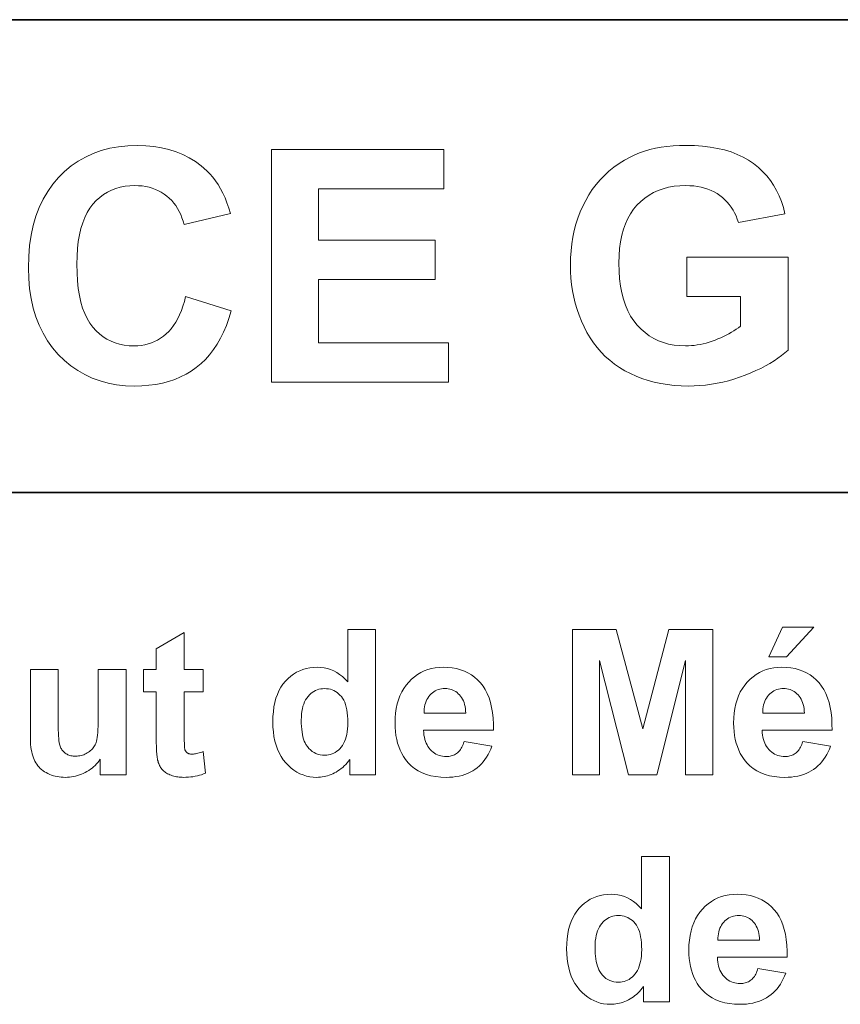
# Model space of a CAD drawing. Extents: x 10 to 410, y 10 to 287.
# Tile 10 of 21: x 314 to 328, y 28 to 45. Entities that reach past the tile are written whole.
import ezdxf

# ---------------------------------------------------------------- set-up
doc = ezdxf.new("R2010")
doc.units = 0

msp = doc.modelspace()

# ---------------------------------------------------------------- linework, layer by layer
at = {"color": 7, "lineweight": 35}
for p, q in [((269.909, 44.578), (410.225, 44.578)), ((269.483, 36.452), (410.225, 36.452))]:
    msp.add_line(p, q, dxfattribs=at)
at = {"color": 7, "lineweight": 13}
for points in [[(316.974, 39.819), (317.757, 39.57), (317.719, 39.443), (317.676, 39.322), (317.628, 39.208), (317.575, 39.101), (317.517, 39), (317.455, 38.906), (317.388, 38.819), (317.316, 38.738), (317.24, 38.665), (317.158, 38.598), (317.072, 38.537), (316.982, 38.483), (316.887, 38.436), (316.787, 38.394), (316.683, 38.359), (316.575, 38.331), (316.462, 38.309), (316.344, 38.293), (316.222, 38.283), (316.096, 38.28), (315.939, 38.285), (315.788, 38.302), (315.643, 38.329), (315.504, 38.367), (315.37, 38.416), (315.242, 38.476), (315.119, 38.547), (315.002, 38.628), (314.891, 38.721), (314.786, 38.824), (314.688, 38.937), (314.601, 39.058), (314.524, 39.187), (314.458, 39.324), (314.401, 39.469), (314.355, 39.621), (314.319, 39.782), (314.293, 39.951), (314.278, 40.128), (314.273, 40.313), (314.278, 40.508), (314.293, 40.694), (314.319, 40.872), (314.355, 41.04), (314.402, 41.2), (314.459, 41.35), (314.526, 41.492), (314.603, 41.625), (314.691, 41.749), (314.789, 41.864), (314.895, 41.969), (315.008, 42.063), (315.127, 42.146), (315.253, 42.217), (315.385, 42.278), (315.524, 42.328), (315.67, 42.367), (315.821, 42.394), (315.98, 42.411), (316.145, 42.416), (316.289, 42.412), (316.427, 42.399), (316.56, 42.377), (316.688, 42.347), (316.81, 42.308), (316.926, 42.26), (317.037, 42.204), (317.143, 42.139), (317.243, 42.065), (317.337, 41.982), (317.39, 41.929), (317.441, 41.871), (317.488, 41.808), (317.533, 41.742), (317.576, 41.67), (317.615, 41.594), (317.652, 41.514), (317.686, 41.429), (317.718, 41.34), (317.746, 41.246), (316.947, 41.055), (316.931, 41.116), (316.912, 41.174), (316.89, 41.23), (316.865, 41.283), (316.837, 41.333), (316.806, 41.381), (316.772, 41.426), (316.735, 41.469), (316.694, 41.509), (316.651, 41.546), (316.605, 41.58), (316.557, 41.611), (316.507, 41.638), (316.455, 41.661), (316.401, 41.681), (316.346, 41.697), (316.288, 41.71), (316.229, 41.719), (316.167, 41.724), (316.104, 41.726), (316.016, 41.723), (315.933, 41.713), (315.852, 41.697), (315.775, 41.675), (315.701, 41.646), (315.63, 41.611), (315.563, 41.57), (315.5, 41.522), (315.439, 41.467), (315.382, 41.407), (315.329, 41.339), (315.282, 41.263), (315.241, 41.18), (315.205, 41.088), (315.174, 40.989), (315.149, 40.881), (315.13, 40.766), (315.116, 40.643), (315.108, 40.512), (315.105, 40.373), (315.108, 40.225), (315.116, 40.087), (315.13, 39.957), (315.149, 39.836), (315.173, 39.723), (315.203, 39.62), (315.239, 39.525), (315.28, 39.438), (315.326, 39.361), (315.378, 39.292), (315.434, 39.231), (315.494, 39.176), (315.556, 39.128), (315.622, 39.086), (315.692, 39.051), (315.764, 39.022), (315.84, 38.999), (315.919, 38.983), (316.002, 38.973), (316.087, 38.97), (316.151, 38.972), (316.213, 38.978), (316.272, 38.989), (316.331, 39.003), (316.387, 39.021), (316.441, 39.044), (316.494, 39.07), (316.545, 39.101), (316.594, 39.136), (316.641, 39.175), (316.686, 39.218), (316.729, 39.266), (316.769, 39.319), (316.806, 39.376), (316.84, 39.438), (316.872, 39.505), (316.902, 39.576), (316.928, 39.652), (316.953, 39.733)], [(318.45, 38.348), (318.45, 42.348), (321.416, 42.348), (321.416, 41.671), (319.258, 41.671), (319.258, 40.785), (321.266, 40.785), (321.266, 40.111), (319.258, 40.111), (319.258, 39.022), (321.493, 39.022), (321.493, 38.348)], [(325.591, 39.819), (325.591, 40.493), (327.332, 40.493), (327.332, 38.899), (327.279, 38.851), (327.221, 38.803), (327.159, 38.757), (327.092, 38.712), (327.021, 38.668), (326.945, 38.626), (326.865, 38.584), (326.78, 38.544), (326.69, 38.505), (326.596, 38.467), (326.5, 38.431), (326.403, 38.4), (326.306, 38.371), (326.209, 38.347), (326.112, 38.327), (326.014, 38.31), (325.916, 38.297), (325.818, 38.287), (325.719, 38.282), (325.621, 38.28), (325.497, 38.283), (325.376, 38.29), (325.259, 38.304), (325.144, 38.322), (325.033, 38.346), (324.926, 38.375), (324.821, 38.409), (324.72, 38.448), (324.622, 38.493), (324.527, 38.543), (324.436, 38.598), (324.349, 38.658), (324.268, 38.722), (324.19, 38.79), (324.118, 38.863), (324.05, 38.941), (323.987, 39.023), (323.929, 39.109), (323.875, 39.201), (323.825, 39.296), (323.781, 39.395), (323.741, 39.496), (323.706, 39.598), (323.675, 39.702), (323.649, 39.808), (323.628, 39.915), (323.612, 40.024), (323.6, 40.135), (323.593, 40.247), (323.591, 40.362), (323.593, 40.485), (323.601, 40.606), (323.614, 40.724), (323.633, 40.839), (323.656, 40.952), (323.685, 41.061), (323.719, 41.168), (323.758, 41.272), (323.803, 41.374), (323.853, 41.472), (323.908, 41.567), (323.967, 41.657), (324.032, 41.743), (324.101, 41.825), (324.175, 41.901), (324.254, 41.974), (324.338, 42.041), (324.427, 42.104), (324.521, 42.163), (324.619, 42.217), (324.698, 42.255), (324.781, 42.289), (324.867, 42.319), (324.957, 42.345), (325.051, 42.367), (325.149, 42.384), (325.25, 42.398), (325.355, 42.408), (325.464, 42.414), (325.577, 42.416), (325.723, 42.413), (325.862, 42.404), (325.995, 42.388), (326.121, 42.366), (326.24, 42.338), (326.354, 42.304), (326.46, 42.263), (326.56, 42.216), (326.654, 42.163), (326.741, 42.104), (326.822, 42.039), (326.896, 41.969), (326.965, 41.895), (327.028, 41.816), (327.085, 41.732), (327.136, 41.643), (327.181, 41.55), (327.22, 41.451), (327.253, 41.348), (327.28, 41.24), (326.478, 41.09), (326.459, 41.148), (326.438, 41.203), (326.413, 41.256), (326.386, 41.306), (326.356, 41.354), (326.322, 41.399), (326.286, 41.442), (326.247, 41.482), (326.205, 41.52), (326.16, 41.555), (326.112, 41.588), (326.062, 41.617), (326.009, 41.642), (325.954, 41.665), (325.897, 41.683), (325.838, 41.699), (325.776, 41.711), (325.712, 41.719), (325.646, 41.724), (325.577, 41.726), (325.473, 41.723), (325.374, 41.713), (325.279, 41.696), (325.188, 41.672), (325.102, 41.642), (325.02, 41.605), (324.942, 41.562), (324.869, 41.511), (324.8, 41.454), (324.735, 41.39), (324.676, 41.32), (324.623, 41.243), (324.576, 41.16), (324.535, 41.07), (324.501, 40.974), (324.473, 40.871), (324.451, 40.761), (324.435, 40.646), (324.426, 40.523), (324.423, 40.394), (324.426, 40.256), (324.436, 40.124), (324.451, 39.999), (324.474, 39.882), (324.502, 39.771), (324.537, 39.668), (324.578, 39.572), (324.626, 39.483), (324.679, 39.401), (324.739, 39.326), (324.805, 39.259), (324.874, 39.198), (324.947, 39.145), (325.024, 39.098), (325.105, 39.059), (325.19, 39.027), (325.279, 39.002), (325.372, 38.984), (325.468, 38.974), (325.569, 38.97), (325.62, 38.971), (325.67, 38.974), (325.721, 38.979), (325.772, 38.986), (325.823, 38.995), (325.874, 39.006), (325.925, 39.019), (325.976, 39.034), (326.027, 39.051), (326.078, 39.07), (326.128, 39.09), (326.177, 39.111), (326.224, 39.133), (326.27, 39.156), (326.315, 39.18), (326.358, 39.205), (326.4, 39.23), (326.44, 39.256), (326.478, 39.283), (326.516, 39.311), (326.516, 39.819)], [(317.279, 33.404), (317.279, 33.022), (316.951, 33.022), (316.951, 32.293), (316.951, 32.25), (316.952, 32.211), (316.952, 32.176), (316.953, 32.145), (316.953, 32.117), (316.955, 32.093), (316.956, 32.073), (316.957, 32.056), (316.959, 32.043), (316.961, 32.034), (316.963, 32.027), (316.965, 32.02), (316.968, 32.013), (316.972, 32.007), (316.976, 32.001), (316.98, 31.995), (316.985, 31.989), (316.991, 31.984), (316.997, 31.979), (317.003, 31.974), (317.01, 31.969), (317.017, 31.965), (317.024, 31.962), (317.032, 31.958), (317.04, 31.956), (317.048, 31.954), (317.057, 31.952), (317.066, 31.951), (317.075, 31.95), (317.084, 31.95), (317.098, 31.95), (317.113, 31.952), (317.129, 31.954), (317.147, 31.957), (317.166, 31.961), (317.185, 31.966), (317.207, 31.972), (317.229, 31.979), (317.252, 31.987), (317.277, 31.996), (317.318, 31.624), (317.284, 31.611), (317.249, 31.598), (317.214, 31.588), (317.177, 31.578), (317.14, 31.57), (317.101, 31.564), (317.062, 31.559), (317.022, 31.555), (316.981, 31.553), (316.939, 31.552), (316.914, 31.553), (316.888, 31.554), (316.864, 31.556), (316.84, 31.559), (316.816, 31.563), (316.793, 31.568), (316.77, 31.574), (316.748, 31.58), (316.727, 31.588), (316.706, 31.596), (316.685, 31.605), (316.666, 31.614), (316.648, 31.624), (316.631, 31.635), (316.615, 31.646), (316.601, 31.657), (316.587, 31.669), (316.575, 31.682), (316.563, 31.695), (316.553, 31.709), (316.544, 31.723), (316.535, 31.738), (316.526, 31.754), (316.519, 31.772), (316.512, 31.79), (316.505, 31.809), (316.5, 31.829), (316.494, 31.85), (316.49, 31.872), (316.486, 31.895), (316.483, 31.914), (316.48, 31.935), (316.478, 31.961), (316.476, 31.989), (316.474, 32.021), (316.473, 32.057), (316.472, 32.096), (316.471, 32.138), (316.47, 32.184), (316.47, 32.233), (316.47, 33.022), (316.25, 33.022), (316.25, 33.404), (316.47, 33.404), (316.47, 33.764), (316.951, 34.044), (316.951, 33.404)], [(320.242, 31.593), (319.797, 31.593), (319.797, 31.859), (319.775, 31.829), (319.751, 31.801), (319.727, 31.773), (319.702, 31.748), (319.676, 31.724), (319.65, 31.702), (319.623, 31.681), (319.594, 31.662), (319.565, 31.644), (319.536, 31.628), (319.505, 31.614), (319.475, 31.601), (319.445, 31.59), (319.414, 31.58), (319.384, 31.571), (319.354, 31.565), (319.323, 31.559), (319.292, 31.556), (319.262, 31.553), (319.231, 31.552), (319.17, 31.555), (319.11, 31.563), (319.052, 31.575), (318.996, 31.593), (318.941, 31.615), (318.889, 31.643), (318.838, 31.676), (318.789, 31.713), (318.742, 31.756), (318.697, 31.804), (318.654, 31.856), (318.616, 31.913), (318.583, 31.973), (318.554, 32.037), (318.53, 32.105), (318.51, 32.177), (318.494, 32.254), (318.483, 32.334), (318.476, 32.418), (318.474, 32.506), (318.476, 32.596), (318.483, 32.681), (318.493, 32.762), (318.509, 32.839), (318.528, 32.911), (318.552, 32.979), (318.58, 33.042), (318.613, 33.101), (318.649, 33.156), (318.691, 33.206), (318.735, 33.251), (318.782, 33.292), (318.831, 33.328), (318.882, 33.359), (318.936, 33.385), (318.992, 33.407), (319.05, 33.424), (319.11, 33.436), (319.173, 33.443), (319.238, 33.445), (319.298, 33.443), (319.356, 33.435), (319.413, 33.423), (319.468, 33.405), (319.521, 33.382), (319.573, 33.355), (319.623, 33.322), (319.671, 33.284), (319.718, 33.241), (319.763, 33.193), (319.763, 34.093), (320.242, 34.093)], [(323.624, 31.593), (323.624, 34.093), (324.38, 34.093), (324.833, 32.388), (325.282, 34.093), (326.039, 34.093), (326.039, 31.593), (325.57, 31.593), (325.57, 33.561), (325.074, 31.593), (324.588, 31.593), (324.093, 33.561), (324.093, 31.593)], [(327.001, 33.626), (327.236, 34.136), (327.773, 34.136), (327.304, 33.626)], [(315.507, 31.593), (315.507, 31.865), (315.486, 31.836), (315.465, 31.809), (315.442, 31.783), (315.418, 31.758), (315.392, 31.735), (315.366, 31.713), (315.338, 31.692), (315.309, 31.672), (315.278, 31.653), (315.247, 31.636), (315.214, 31.62), (315.182, 31.606), (315.148, 31.593), (315.115, 31.583), (315.081, 31.573), (315.047, 31.566), (315.012, 31.56), (314.977, 31.556), (314.942, 31.553), (314.906, 31.552), (314.87, 31.553), (314.835, 31.556), (314.8, 31.56), (314.767, 31.565), (314.733, 31.573), (314.701, 31.581), (314.669, 31.592), (314.639, 31.604), (314.608, 31.617), (314.579, 31.633), (314.551, 31.649), (314.524, 31.667), (314.499, 31.687), (314.476, 31.707), (314.454, 31.729), (314.434, 31.752), (314.415, 31.777), (314.398, 31.802), (314.383, 31.829), (314.369, 31.858), (314.357, 31.888), (314.346, 31.92), (314.336, 31.955), (314.328, 31.991), (314.321, 32.03), (314.315, 32.072), (314.31, 32.115), (314.307, 32.161), (314.305, 32.208), (314.305, 32.258), (314.305, 33.404), (314.784, 33.404), (314.784, 32.572), (314.784, 32.499), (314.785, 32.431), (314.786, 32.37), (314.788, 32.314), (314.79, 32.264), (314.793, 32.22), (314.797, 32.182), (314.801, 32.15), (314.805, 32.124), (314.81, 32.104), (314.816, 32.087), (314.822, 32.071), (314.83, 32.056), (314.838, 32.041), (314.847, 32.027), (314.857, 32.014), (314.868, 32.001), (314.88, 31.989), (314.893, 31.978), (314.906, 31.968), (314.921, 31.958), (314.936, 31.95), (314.952, 31.942), (314.968, 31.936), (314.986, 31.93), (315.004, 31.925), (315.023, 31.922), (315.042, 31.919), (315.063, 31.918), (315.084, 31.917), (315.108, 31.918), (315.132, 31.92), (315.155, 31.923), (315.178, 31.928), (315.2, 31.934), (315.222, 31.942), (315.243, 31.95), (315.264, 31.961), (315.284, 31.972), (315.304, 31.985), (315.323, 31.999), (315.34, 32.013), (315.357, 32.028), (315.372, 32.044), (315.386, 32.06), (315.398, 32.077), (315.41, 32.095), (315.42, 32.113), (315.429, 32.132), (315.437, 32.152), (315.444, 32.175), (315.45, 32.203), (315.455, 32.238), (315.46, 32.278), (315.464, 32.324), (315.467, 32.376), (315.469, 32.433), (315.471, 32.497), (315.472, 32.566), (315.473, 32.64), (315.473, 33.404), (315.952, 33.404), (315.952, 31.593)], [(321.764, 32.17), (322.241, 32.09), (322.222, 32.038), (322.2, 31.99), (322.176, 31.943), (322.15, 31.9), (322.122, 31.858), (322.092, 31.82), (322.06, 31.783), (322.026, 31.75), (321.989, 31.718), (321.95, 31.69), (321.91, 31.664), (321.867, 31.64), (321.822, 31.62), (321.775, 31.602), (321.727, 31.587), (321.676, 31.574), (321.623, 31.565), (321.569, 31.558), (321.512, 31.554), (321.453, 31.552), (321.361, 31.556), (321.274, 31.565), (321.192, 31.58), (321.115, 31.602), (321.042, 31.63), (320.975, 31.664), (320.912, 31.704), (320.855, 31.75), (320.802, 31.803), (320.754, 31.861), (320.72, 31.912), (320.69, 31.965), (320.663, 32.021), (320.639, 32.08), (320.62, 32.141), (320.604, 32.205), (320.591, 32.271), (320.582, 32.34), (320.577, 32.411), (320.575, 32.485), (320.577, 32.573), (320.584, 32.658), (320.596, 32.738), (320.613, 32.814), (320.634, 32.887), (320.66, 32.955), (320.69, 33.02), (320.726, 33.081), (320.766, 33.138), (320.81, 33.19), (320.859, 33.239), (320.909, 33.282), (320.963, 33.32), (321.018, 33.354), (321.077, 33.382), (321.138, 33.405), (321.201, 33.422), (321.267, 33.435), (321.335, 33.443), (321.405, 33.445), (321.485, 33.443), (321.56, 33.435), (321.633, 33.421), (321.702, 33.403), (321.767, 33.379), (321.829, 33.349), (321.888, 33.315), (321.943, 33.275), (321.995, 33.229), (322.043, 33.179), (322.088, 33.122), (322.127, 33.06), (322.161, 32.993), (322.191, 32.92), (322.216, 32.841), (322.236, 32.756), (322.251, 32.666), (322.261, 32.57), (322.266, 32.468), (322.267, 32.361), (321.066, 32.361), (321.068, 32.319), (321.072, 32.279), (321.079, 32.241), (321.087, 32.205), (321.098, 32.171), (321.11, 32.139), (321.125, 32.109), (321.142, 32.08), (321.161, 32.054), (321.182, 32.029), (321.205, 32.007), (321.229, 31.986), (321.253, 31.969), (321.279, 31.953), (321.307, 31.94), (321.335, 31.93), (321.364, 31.921), (321.394, 31.915), (321.426, 31.912), (321.458, 31.911), (321.48, 31.911), (321.502, 31.913), (321.523, 31.916), (321.543, 31.92), (321.562, 31.926), (321.58, 31.933), (321.598, 31.941), (321.615, 31.95), (321.632, 31.96), (321.648, 31.972), (321.663, 31.985), (321.677, 32), (321.69, 32.016), (321.703, 32.033), (321.715, 32.052), (321.726, 32.073), (321.737, 32.095), (321.746, 32.118), (321.755, 32.143)], [(327.586, 32.17), (328.063, 32.09), (328.044, 32.038), (328.022, 31.99), (327.998, 31.943), (327.972, 31.9), (327.944, 31.858), (327.914, 31.82), (327.882, 31.783), (327.847, 31.75), (327.811, 31.718), (327.772, 31.69), (327.732, 31.664), (327.689, 31.64), (327.644, 31.62), (327.597, 31.602), (327.549, 31.587), (327.498, 31.574), (327.445, 31.565), (327.391, 31.558), (327.334, 31.554), (327.275, 31.552), (327.183, 31.556), (327.096, 31.565), (327.014, 31.58), (326.937, 31.602), (326.864, 31.63), (326.797, 31.664), (326.734, 31.704), (326.677, 31.75), (326.624, 31.803), (326.576, 31.861), (326.542, 31.912), (326.512, 31.965), (326.485, 32.021), (326.461, 32.08), (326.442, 32.141), (326.426, 32.205), (326.413, 32.271), (326.404, 32.34), (326.399, 32.411), (326.397, 32.485), (326.399, 32.573), (326.406, 32.658), (326.418, 32.738), (326.435, 32.814), (326.456, 32.887), (326.482, 32.955), (326.512, 33.02), (326.548, 33.081), (326.588, 33.138), (326.632, 33.19), (326.681, 33.239), (326.731, 33.282), (326.785, 33.32), (326.84, 33.354), (326.899, 33.382), (326.959, 33.405), (327.023, 33.422), (327.088, 33.435), (327.157, 33.443), (327.227, 33.445), (327.307, 33.443), (327.382, 33.435), (327.455, 33.421), (327.523, 33.403), (327.589, 33.379), (327.651, 33.349), (327.71, 33.315), (327.765, 33.275), (327.817, 33.229), (327.865, 33.179), (327.909, 33.122), (327.949, 33.06), (327.983, 32.993), (328.013, 32.92), (328.038, 32.841), (328.058, 32.756), (328.073, 32.666), (328.083, 32.57), (328.088, 32.468), (328.089, 32.361), (326.888, 32.361), (326.89, 32.319), (326.894, 32.279), (326.901, 32.241), (326.909, 32.205), (326.92, 32.171), (326.932, 32.139), (326.947, 32.109), (326.964, 32.08), (326.983, 32.054), (327.004, 32.029), (327.027, 32.007), (327.051, 31.986), (327.075, 31.969), (327.101, 31.953), (327.129, 31.94), (327.157, 31.93), (327.186, 31.921), (327.216, 31.915), (327.248, 31.912), (327.28, 31.911), (327.302, 31.911), (327.324, 31.913), (327.345, 31.916), (327.365, 31.92), (327.384, 31.926), (327.402, 31.933), (327.42, 31.941), (327.437, 31.95), (327.454, 31.96), (327.47, 31.972), (327.485, 31.985), (327.499, 32), (327.512, 32.016), (327.525, 32.033), (327.537, 32.052), (327.548, 32.073), (327.559, 32.095), (327.568, 32.118), (327.577, 32.143)], [(318.963, 32.538), (318.964, 32.482), (318.967, 32.429), (318.971, 32.379), (318.976, 32.332), (318.983, 32.288), (318.992, 32.248), (319.003, 32.211), (319.015, 32.177), (319.028, 32.146), (319.044, 32.119), (319.068, 32.083), (319.094, 32.051), (319.121, 32.023), (319.151, 31.999), (319.183, 31.978), (319.216, 31.961), (319.251, 31.948), (319.288, 31.939), (319.327, 31.933), (319.368, 31.931), (319.4, 31.932), (319.432, 31.937), (319.462, 31.944), (319.492, 31.954), (319.521, 31.966), (319.548, 31.982), (319.575, 32), (319.601, 32.021), (319.625, 32.045), (319.649, 32.072), (319.671, 32.101), (319.691, 32.134), (319.708, 32.169), (319.723, 32.207), (319.736, 32.247), (319.746, 32.291), (319.754, 32.337), (319.76, 32.386), (319.764, 32.438), (319.765, 32.492), (319.764, 32.553), (319.76, 32.61), (319.755, 32.664), (319.747, 32.714), (319.737, 32.76), (319.724, 32.804), (319.71, 32.843), (319.693, 32.88), (319.674, 32.912), (319.652, 32.941), (319.629, 32.968), (319.605, 32.991), (319.579, 33.011), (319.552, 33.029), (319.524, 33.044), (319.495, 33.057), (319.464, 33.066), (319.432, 33.073), (319.399, 33.077), (319.364, 33.079), (319.331, 33.077), (319.298, 33.073), (319.267, 33.067), (319.237, 33.057), (319.208, 33.045), (319.18, 33.03), (319.153, 33.012), (319.127, 32.992), (319.102, 32.969), (319.079, 32.943), (319.057, 32.915), (319.037, 32.884), (319.02, 32.85), (319.005, 32.813), (318.992, 32.774), (318.982, 32.732), (318.974, 32.688), (318.968, 32.641), (318.965, 32.591)], [(321.791, 32.654), (321.789, 32.695), (321.785, 32.733), (321.779, 32.77), (321.771, 32.805), (321.761, 32.837), (321.75, 32.868), (321.736, 32.897), (321.72, 32.923), (321.703, 32.948), (321.683, 32.97), (321.663, 32.991), (321.641, 33.009), (321.618, 33.026), (321.594, 33.04), (321.57, 33.052), (321.545, 33.061), (321.518, 33.069), (321.491, 33.074), (321.463, 33.078), (321.434, 33.079), (321.404, 33.078), (321.374, 33.074), (321.345, 33.068), (321.318, 33.06), (321.291, 33.05), (321.266, 33.038), (321.242, 33.023), (321.218, 33.006), (321.196, 32.986), (321.175, 32.964), (321.156, 32.941), (321.138, 32.916), (321.123, 32.889), (321.11, 32.86), (321.099, 32.83), (321.09, 32.798), (321.083, 32.764), (321.078, 32.729), (321.075, 32.693), (321.075, 32.654)], [(327.613, 32.654), (327.611, 32.695), (327.607, 32.733), (327.601, 32.77), (327.593, 32.805), (327.583, 32.837), (327.572, 32.868), (327.558, 32.897), (327.542, 32.923), (327.525, 32.948), (327.505, 32.97), (327.484, 32.991), (327.463, 33.009), (327.44, 33.026), (327.416, 33.04), (327.392, 33.052), (327.367, 33.061), (327.34, 33.069), (327.313, 33.074), (327.285, 33.078), (327.256, 33.079), (327.226, 33.078), (327.196, 33.074), (327.167, 33.068), (327.14, 33.06), (327.113, 33.05), (327.088, 33.038), (327.064, 33.023), (327.04, 33.006), (327.018, 32.986), (326.997, 32.964), (326.978, 32.941), (326.96, 32.916), (326.945, 32.889), (326.932, 32.86), (326.921, 32.83), (326.912, 32.798), (326.905, 32.764), (326.9, 32.729), (326.897, 32.693), (326.897, 32.654)], [(325.294, 27.692), (324.849, 27.692), (324.849, 27.958), (324.826, 27.927), (324.803, 27.899), (324.778, 27.872), (324.753, 27.846), (324.728, 27.822), (324.701, 27.8), (324.674, 27.779), (324.646, 27.76), (324.617, 27.743), (324.587, 27.727), (324.557, 27.712), (324.526, 27.699), (324.496, 27.688), (324.466, 27.678), (324.435, 27.67), (324.405, 27.663), (324.374, 27.658), (324.344, 27.654), (324.313, 27.651), (324.282, 27.651), (324.221, 27.653), (324.161, 27.661), (324.103, 27.673), (324.047, 27.691), (323.993, 27.714), (323.94, 27.741), (323.889, 27.774), (323.84, 27.812), (323.793, 27.854), (323.748, 27.902), (323.705, 27.955), (323.668, 28.011), (323.634, 28.071), (323.605, 28.135), (323.581, 28.203), (323.561, 28.276), (323.545, 28.352), (323.534, 28.432), (323.527, 28.516), (323.525, 28.604), (323.527, 28.694), (323.534, 28.779), (323.545, 28.86), (323.56, 28.937), (323.579, 29.009), (323.603, 29.077), (323.631, 29.14), (323.664, 29.199), (323.701, 29.254), (323.742, 29.304), (323.786, 29.35), (323.833, 29.39), (323.882, 29.426), (323.933, 29.457), (323.987, 29.484), (324.043, 29.505), (324.101, 29.522), (324.161, 29.534), (324.224, 29.541), (324.289, 29.544), (324.349, 29.541), (324.407, 29.534), (324.464, 29.521), (324.519, 29.503), (324.572, 29.481), (324.624, 29.453), (324.674, 29.42), (324.722, 29.382), (324.769, 29.339), (324.814, 29.291), (324.814, 30.192), (325.294, 30.192)], [(326.815, 28.268), (327.292, 28.188), (327.273, 28.137), (327.251, 28.088), (327.227, 28.042), (327.202, 27.998), (327.173, 27.957), (327.143, 27.918), (327.111, 27.882), (327.077, 27.848), (327.04, 27.817), (327.001, 27.788), (326.961, 27.762), (326.918, 27.739), (326.873, 27.718), (326.827, 27.7), (326.778, 27.685), (326.727, 27.673), (326.674, 27.663), (326.62, 27.656), (326.563, 27.652), (326.504, 27.651), (326.412, 27.654), (326.325, 27.663), (326.243, 27.678), (326.166, 27.7), (326.093, 27.728), (326.026, 27.762), (325.963, 27.802), (325.906, 27.848), (325.853, 27.901), (325.805, 27.959), (325.771, 28.01), (325.741, 28.063), (325.714, 28.119), (325.691, 28.178), (325.671, 28.239), (325.655, 28.303), (325.642, 28.369), (325.633, 28.438), (325.628, 28.509), (325.626, 28.584), (325.628, 28.672), (325.636, 28.756), (325.647, 28.836), (325.664, 28.912), (325.685, 28.985), (325.711, 29.053), (325.741, 29.118), (325.777, 29.179), (325.817, 29.236), (325.861, 29.289), (325.91, 29.337), (325.961, 29.38), (326.014, 29.419), (326.07, 29.452), (326.128, 29.48), (326.189, 29.503), (326.252, 29.521), (326.318, 29.533), (326.386, 29.541), (326.457, 29.544), (326.536, 29.541), (326.611, 29.533), (326.684, 29.52), (326.753, 29.501), (326.818, 29.477), (326.88, 29.448), (326.939, 29.413), (326.994, 29.373), (327.046, 29.327), (327.094, 29.277), (327.139, 29.221), (327.178, 29.159), (327.213, 29.091), (327.242, 29.018), (327.267, 28.939), (327.287, 28.854), (327.302, 28.764), (327.312, 28.668), (327.317, 28.566), (327.318, 28.459), (326.117, 28.459), (326.119, 28.417), (326.124, 28.378), (326.13, 28.34), (326.138, 28.304), (326.149, 28.27), (326.161, 28.237), (326.176, 28.207), (326.193, 28.179), (326.212, 28.152), (326.233, 28.127), (326.256, 28.105), (326.28, 28.085), (326.305, 28.067), (326.331, 28.051), (326.358, 28.038), (326.386, 28.028), (326.415, 28.019), (326.445, 28.014), (326.477, 28.01), (326.509, 28.009), (326.532, 28.009), (326.553, 28.011), (326.574, 28.014), (326.594, 28.019), (326.613, 28.024), (326.632, 28.031), (326.65, 28.039), (326.667, 28.048), (326.683, 28.059), (326.699, 28.07), (326.714, 28.083), (326.728, 28.098), (326.741, 28.114), (326.754, 28.131), (326.766, 28.15), (326.777, 28.171), (326.788, 28.193), (326.798, 28.216), (326.807, 28.242)], [(324.015, 28.636), (324.015, 28.58), (324.018, 28.527), (324.022, 28.477), (324.027, 28.43), (324.035, 28.387), (324.043, 28.346), (324.054, 28.309), (324.066, 28.275), (324.08, 28.244), (324.095, 28.217), (324.119, 28.181), (324.145, 28.149), (324.173, 28.121), (324.202, 28.097), (324.234, 28.076), (324.267, 28.059), (324.302, 28.046), (324.339, 28.037), (324.378, 28.031), (324.419, 28.029), (324.451, 28.031), (324.483, 28.035), (324.514, 28.042), (324.543, 28.052), (324.572, 28.064), (324.599, 28.08), (324.626, 28.098), (324.652, 28.119), (324.676, 28.143), (324.7, 28.17), (324.722, 28.2), (324.742, 28.232), (324.759, 28.267), (324.774, 28.305), (324.787, 28.345), (324.798, 28.389), (324.806, 28.435), (324.811, 28.484), (324.815, 28.536), (324.816, 28.59), (324.815, 28.651), (324.812, 28.708), (324.806, 28.762), (324.798, 28.812), (324.788, 28.859), (324.776, 28.902), (324.761, 28.942), (324.744, 28.978), (324.725, 29.01), (324.704, 29.04), (324.68, 29.066), (324.656, 29.089), (324.63, 29.11), (324.603, 29.128), (324.575, 29.143), (324.546, 29.155), (324.515, 29.165), (324.483, 29.171), (324.45, 29.176), (324.415, 29.177), (324.382, 29.176), (324.349, 29.172), (324.318, 29.165), (324.288, 29.155), (324.259, 29.143), (324.231, 29.128), (324.204, 29.111), (324.178, 29.09), (324.153, 29.067), (324.13, 29.041), (324.108, 29.013), (324.088, 28.982), (324.071, 28.948), (324.056, 28.912), (324.043, 28.872), (324.033, 28.831), (324.025, 28.786), (324.019, 28.739), (324.016, 28.689)], [(326.842, 28.752), (326.84, 28.793), (326.836, 28.832), (326.83, 28.868), (326.822, 28.903), (326.813, 28.935), (326.801, 28.966), (326.787, 28.995), (326.772, 29.021), (326.754, 29.046), (326.735, 29.069), (326.714, 29.089), (326.692, 29.108), (326.669, 29.124), (326.646, 29.138), (326.621, 29.15), (326.596, 29.16), (326.57, 29.167), (326.543, 29.173), (326.514, 29.176), (326.486, 29.177), (326.455, 29.176), (326.425, 29.172), (326.396, 29.167), (326.369, 29.159), (326.342, 29.148), (326.317, 29.136), (326.293, 29.121), (326.27, 29.104), (326.247, 29.084), (326.226, 29.063), (326.207, 29.039), (326.19, 29.014), (326.174, 28.987), (326.161, 28.958), (326.15, 28.928), (326.141, 28.896), (326.134, 28.863), (326.129, 28.828), (326.126, 28.791), (326.126, 28.752)]]:
    msp.add_lwpolyline(points, close=True, dxfattribs=at)

doc.saveas('drawing.dxf')
